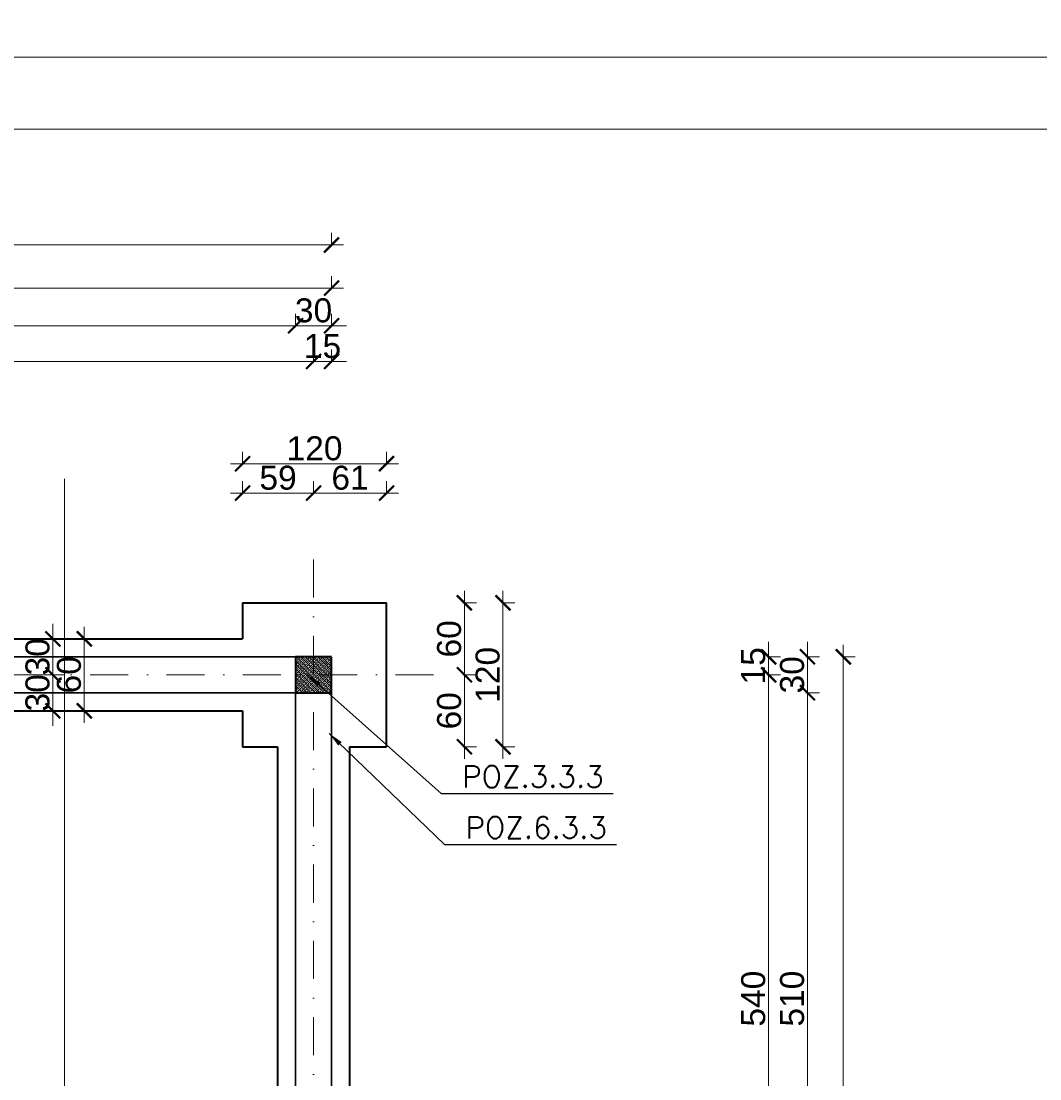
# Model space of a CAD drawing. Extents: x 4615668 to 9294084, y 5328875 to 10688993.
# Tile 20 of 67: x 4663027 to 4663876, y 5331116 to 5331997. Entities that reach past the tile are written whole.
import ezdxf

# ---------------------------------------------------------------- set-up
doc = ezdxf.new("R2010")
doc.units = 0
doc.header["$MEASUREMENT"] = 0
doc.linetypes.add('DASHDOT', pattern=[25.4, 12.7, -6.35, 0, -6.35])
for name, color, linetype, lineweight in [('hatch', 253, 'Continuous', 0), ('k', 7, 'Continuous', 13), ('K-OPISY', 252, 'Continuous', 15), ('K-SCIANY CIENKI', 163, 'Continuous', 30), ('K-SCIANY GRUBY', 195, 'Continuous', 40), ('K-WIDOK', 45, 'Continuous', 20), ('Osie', 175, 'DASHDOT', 9)]:
    doc.layers.add(name, color=color, linetype=linetype, lineweight=lineweight)
doc.styles.add('Arial Narrow 20', font='arial.ttf', dxfattribs={"height": 20})
doc.styles.add('Simplex', font='simplex.shx')
doc.dimstyles.new('1do100 ok', dxfattribs={"dimscale": 0.5, "dimtxt": 12, "dimasz": 25, "dimexe": 20, "dimexo": 0, "dimgap": 5, "dimtad": 1, "dimdec": 0, "dimzin": 9, "dimtxsty": 'Arial Narrow 20', "dimblk": 'ARCHTICK', "dimcen": 3, "dimdle": 20, "dimclrd": 256, "dimclre": 256, "dimclrt": 256, "dimadec": 0, "dimazin": 2, "dimtfac": 1, "dimtdec": 0, "dimtix": 1, "dimtmove": 2, "dimatfit": 3, "dimldrblk": 'NONE', "dimfxl": 0, "dimtvp": 1, "dimtolj": 1, "dimtzin": 0, "dimlwd": 5, "dimlwe": 5, "dimarcsym": 0})
doc.dimstyles.new('1do50', dxfattribs={"dimscale": 5, "dimtxt": 2.5, "dimasz": 2.5, "dimexe": 2.5, "dimexo": 0.5, "dimgap": 1, "dimtad": 1, "dimdec": 1, "dimrnd": 0.5, "dimzin": 12, "dimdsep": 46, "dimtxsty": 'Simplex', "dimblk": 'OBLIQUE', "dimcen": 0.5, "dimdle": 2.5, "dimclrd": 256, "dimclre": 256, "dimclrt": 256, "dimadec": 1, "dimazin": 3, "dimtfac": 1, "dimtdec": 1, "dimtix": 1, "dimtmove": 0, "dimatfit": 3, "dimfxl": 0, "dimtolj": 1, "dimtzin": 0, "dimarcsym": 0})

# ---------------------------------------------------------------- blocks, each defined once
blk = doc.blocks.new('_Oblique')
at = {"color": 0, "linetype": 'ByBlock', "lineweight": -2}
blk.add_line((-0.5, -0.5), (0.5, 0.5), dxfattribs=at)
blk = doc.blocks.new('G$C61CBF25F')
at = {"layer": 'Osie', "lineweight": 0, "ltscale": 2.5}
for p, q in [((1425, 0), (1425, 1880)), ((1525, 1780), (204.85, 1780)), ((1525, 1780), (204.85, 1780))]:
    blk.add_line(p, q, dxfattribs=at)
blk = doc.blocks.new('_ArchTick')
at = {"color": 0, "linetype": 'ByBlock', "const_width": 0.15}
blk.add_lwpolyline([(-0.5, -0.5), (0.5, 0.5)], dxfattribs=at)
blk = doc.blocks.new('*D7194')
at = {"layer": 'Defpoints', "color": 0}
for p in [(4663270.74, 5331713.66), (4663270.74, 5331539.84), (4662700.74, 5331520.52)]:
    blk.add_point(p, dxfattribs=at)
at = {"layer": 'k', "lineweight": 5, "ltscale": 40}
for p, q in [((4662700.74, 5331712.41), (4662700.74, 5331723.66)), ((4663270.74, 5331712.41), (4663270.74, 5331723.66)), ((4662690.74, 5331713.66), (4663280.74, 5331713.66))]:
    blk.add_line(p, q, dxfattribs=at)
at = {"layer": 'k', "linetype": 'ByBlock', "lineweight": 5, "xscale": 12.5, "yscale": 12.5, "zscale": 12.5, "rotation": 180}
blk.add_blockref('_ArchTick', (4662700.74, 5331713.66), dxfattribs=at)
at = {"layer": 'k', "linetype": 'ByBlock', "lineweight": 5, "xscale": 12.5, "yscale": 12.5, "zscale": 12.5}
blk.add_blockref('_ArchTick', (4663270.74, 5331713.66), dxfattribs=at)
at = {"layer": 'k', "lineweight": 0, "ltscale": 40, "insert": (4662985.74, 5331726.37), "char_height": 20, "attachment_point": 5, "style": 'Arial Narrow 20'}
blk.add_mtext('\\A1;570', dxfattribs=at)
blk = doc.blocks.new('_None')
blk = doc.blocks.new('*D7196')
at = {"layer": 'Defpoints', "color": 0}
for p in [(4663285.74, 5331452.38), (4663307.85, 5330912.38), (4663650.05, 5330912.38)]:
    blk.add_point(p, dxfattribs=at)
at = {"layer": 'k', "lineweight": 5, "ltscale": 40}
for p, q in [((4663650.05, 5331462.38), (4663650.05, 5330902.38)), ((4663648.8, 5331452.38), (4663660.05, 5331452.38)), ((4663648.8, 5330912.38), (4663660.05, 5330912.38))]:
    blk.add_line(p, q, dxfattribs=at)
at = {"layer": 'k', "linetype": 'ByBlock', "lineweight": 5, "xscale": 12.5, "yscale": 12.5, "zscale": 12.5}
for p, rotation in [((4663650.05, 5331452.38), 90), ((4663650.05, 5330912.38), 270)]:
    blk.add_blockref('_ArchTick', p, dxfattribs=dict(at, rotation=rotation))
at = {"layer": 'k', "lineweight": 0, "ltscale": 40, "insert": (4663637.34, 5331182.38), "char_height": 20, "attachment_point": 5, "rotation": 90, "style": 'Arial Narrow 20'}
blk.add_mtext('\\A1;540', dxfattribs=at)
blk = doc.blocks.new('*D7205')
at = {"layer": 'Defpoints', "color": 0}
for p in [(4663270.74, 5331603.9), (4663211.57, 5331512.38), (4663270.74, 5331512.38)]:
    blk.add_point(p, dxfattribs=at)
at = {"layer": 'k', "lineweight": 5, "ltscale": 40}
for p, q in [((4663211.57, 5331602.65), (4663211.57, 5331613.9)), ((4663270.74, 5331602.65), (4663270.74, 5331613.9)), ((4663201.57, 5331603.9), (4663280.74, 5331603.9))]:
    blk.add_line(p, q, dxfattribs=at)
at = {"layer": 'k', "linetype": 'ByBlock', "lineweight": 5, "xscale": 12.5, "yscale": 12.5, "zscale": 12.5, "rotation": 180}
blk.add_blockref('_ArchTick', (4663211.57, 5331603.9), dxfattribs=at)
at = {"layer": 'k', "linetype": 'ByBlock', "lineweight": 5, "xscale": 12.5, "yscale": 12.5, "zscale": 12.5}
blk.add_blockref('_ArchTick', (4663270.74, 5331603.9), dxfattribs=at)
at = {"layer": 'k', "lineweight": 0, "ltscale": 40, "insert": (4663241.15, 5331616.61), "char_height": 20, "attachment_point": 5, "style": 'Arial Narrow 20'}
blk.add_mtext('\\A1;59', dxfattribs=at)
blk = doc.blocks.new('*D7206')
at = {"layer": 'Defpoints', "color": 0}
for p in [(4663331.57, 5331603.9), (4663270.74, 5331512.38), (4663331.57, 5331512.38)]:
    blk.add_point(p, dxfattribs=at)
at = {"layer": 'k', "lineweight": 5, "ltscale": 40}
for p, q in [((4663270.74, 5331602.65), (4663270.74, 5331613.9)), ((4663331.57, 5331602.65), (4663331.57, 5331613.9)), ((4663260.74, 5331603.9), (4663341.57, 5331603.9))]:
    blk.add_line(p, q, dxfattribs=at)
at = {"layer": 'k', "linetype": 'ByBlock', "lineweight": 5, "xscale": 12.5, "yscale": 12.5, "zscale": 12.5, "rotation": 180}
blk.add_blockref('_ArchTick', (4663270.74, 5331603.9), dxfattribs=at)
at = {"layer": 'k', "linetype": 'ByBlock', "lineweight": 5, "xscale": 12.5, "yscale": 12.5, "zscale": 12.5}
blk.add_blockref('_ArchTick', (4663331.57, 5331603.9), dxfattribs=at)
at = {"layer": 'k', "lineweight": 0, "ltscale": 40, "insert": (4663301.15, 5331616.61), "char_height": 20, "attachment_point": 5, "style": 'Arial Narrow 20'}
blk.add_mtext('\\A1;61', dxfattribs=at)
blk = doc.blocks.new('*D7207')
at = {"layer": 'Defpoints', "color": 0}
for p in [(4663331.57, 5331628.39), (4663211.57, 5331512.38), (4663331.57, 5331512.38)]:
    blk.add_point(p, dxfattribs=at)
at = {"layer": 'k', "lineweight": 5, "ltscale": 40}
for p, q in [((4663211.57, 5331627.14), (4663211.57, 5331638.39)), ((4663331.57, 5331627.14), (4663331.57, 5331638.39)), ((4663201.57, 5331628.39), (4663341.57, 5331628.39))]:
    blk.add_line(p, q, dxfattribs=at)
at = {"layer": 'k', "linetype": 'ByBlock', "lineweight": 5, "xscale": 12.5, "yscale": 12.5, "zscale": 12.5, "rotation": 180}
blk.add_blockref('_ArchTick', (4663211.57, 5331628.39), dxfattribs=at)
at = {"layer": 'k', "linetype": 'ByBlock', "lineweight": 5, "xscale": 12.5, "yscale": 12.5, "zscale": 12.5}
blk.add_blockref('_ArchTick', (4663331.57, 5331628.39), dxfattribs=at)
at = {"layer": 'k', "lineweight": 0, "ltscale": 40, "insert": (4663271.57, 5331641.11), "char_height": 20, "attachment_point": 5, "style": 'Arial Narrow 20'}
blk.add_mtext('\\A1;120', dxfattribs=at)
blk = doc.blocks.new('*D7208')
at = {"layer": 'Defpoints', "color": 0}
for p in [(4663331.57, 5331512.38), (4663331.57, 5331452.38), (4663396.52, 5331452.38)]:
    blk.add_point(p, dxfattribs=at)
at = {"layer": 'k', "lineweight": 5, "ltscale": 40}
for p, q in [((4663396.52, 5331522.38), (4663396.52, 5331442.38)), ((4663395.27, 5331512.38), (4663406.52, 5331512.38)), ((4663395.27, 5331452.38), (4663406.52, 5331452.38))]:
    blk.add_line(p, q, dxfattribs=at)
at = {"layer": 'k', "linetype": 'ByBlock', "lineweight": 5, "xscale": 12.5, "yscale": 12.5, "zscale": 12.5}
for p, rotation in [((4663396.52, 5331512.38), 90), ((4663396.52, 5331452.38), 270)]:
    blk.add_blockref('_ArchTick', p, dxfattribs=dict(at, rotation=rotation))
at = {"layer": 'k', "lineweight": 0, "ltscale": 40, "insert": (4663383.81, 5331482.38), "char_height": 20, "attachment_point": 5, "rotation": 90, "style": 'Arial Narrow 20'}
blk.add_mtext('\\A1;60', dxfattribs=at)
blk = doc.blocks.new('*D7209')
at = {"layer": 'Defpoints', "color": 0}
for p in [(4663331.57, 5331452.38), (4663331.57, 5331392.38), (4663396.52, 5331392.38)]:
    blk.add_point(p, dxfattribs=at)
at = {"layer": 'k', "lineweight": 5, "ltscale": 40}
for p, q in [((4663396.52, 5331462.38), (4663396.52, 5331382.38)), ((4663395.27, 5331452.38), (4663406.52, 5331452.38)), ((4663395.27, 5331392.38), (4663406.52, 5331392.38))]:
    blk.add_line(p, q, dxfattribs=at)
at = {"layer": 'k', "linetype": 'ByBlock', "lineweight": 5, "xscale": 12.5, "yscale": 12.5, "zscale": 12.5}
for p, rotation in [((4663396.52, 5331452.38), 90), ((4663396.52, 5331392.38), 270)]:
    blk.add_blockref('_ArchTick', p, dxfattribs=dict(at, rotation=rotation))
at = {"layer": 'k', "lineweight": 0, "ltscale": 40, "insert": (4663383.81, 5331422.38), "char_height": 20, "attachment_point": 5, "rotation": 90, "style": 'Arial Narrow 20'}
blk.add_mtext('\\A1;60', dxfattribs=at)
blk = doc.blocks.new('*D7210')
at = {"layer": 'Defpoints', "color": 0}
for p in [(4663331.57, 5331512.38), (4663428.63, 5331512.38), (4663331.57, 5331392.38)]:
    blk.add_point(p, dxfattribs=at)
at = {"layer": 'k', "lineweight": 5, "ltscale": 40}
for p, q in [((4663428.63, 5331382.38), (4663428.63, 5331522.38)), ((4663427.38, 5331512.38), (4663438.63, 5331512.38)), ((4663427.38, 5331392.38), (4663438.63, 5331392.38))]:
    blk.add_line(p, q, dxfattribs=at)
at = {"layer": 'k', "linetype": 'ByBlock', "lineweight": 5, "xscale": 12.5, "yscale": 12.5, "zscale": 12.5}
for p, rotation in [((4663428.63, 5331512.38), 90), ((4663428.63, 5331392.38), 270)]:
    blk.add_blockref('_ArchTick', p, dxfattribs=dict(at, rotation=rotation))
at = {"layer": 'k', "lineweight": 0, "ltscale": 40, "insert": (4663415.92, 5331452.38), "char_height": 20, "attachment_point": 5, "rotation": 90, "style": 'Arial Narrow 20'}
blk.add_mtext('\\A1;120', dxfattribs=at)
blk = doc.blocks.new('*D7214')
at = {"layer": 'Defpoints', "color": 0}
for p in [(4663285.74, 5331467.38), (4663650.05, 5331467.38), (4663285.74, 5331452.38)]:
    blk.add_point(p, dxfattribs=at)
at = {"layer": 'k', "lineweight": 5, "ltscale": 40}
for p, q in [((4663650.05, 5331467.38), (4663650.05, 5331479.88)), ((4663650.05, 5331442.38), (4663650.05, 5331477.38)), ((4663648.8, 5331467.38), (4663660.05, 5331467.38)), ((4663648.8, 5331452.38), (4663660.05, 5331452.38)), ((4663650.05, 5331452.38), (4663650.05, 5331439.88))]:
    blk.add_line(p, q, dxfattribs=at)
at = {"layer": 'k', "linetype": 'ByBlock', "lineweight": 5, "xscale": 12.5, "yscale": 12.5, "zscale": 12.5}
for p, rotation in [((4663650.05, 5331467.38), 270), ((4663650.05, 5331452.38), 90)]:
    blk.add_blockref('_ArchTick', p, dxfattribs=dict(at, rotation=rotation))
at = {"layer": 'k', "lineweight": 0, "ltscale": 40, "insert": (4663637.34, 5331459.88), "char_height": 20, "attachment_point": 5, "rotation": 90, "style": 'Arial Narrow 20'}
blk.add_mtext('\\A1;15', dxfattribs=at)
blk = doc.blocks.new('*D7215')
at = {"layer": 'Defpoints', "color": 0}
for p in [(4663285.74, 5331713.66), (4663270.74, 5331539.84), (4663285.74, 5331467.38)]:
    blk.add_point(p, dxfattribs=at)
at = {"layer": 'k', "lineweight": 5, "ltscale": 40}
for p, q in [((4663270.74, 5331712.41), (4663270.74, 5331723.66)), ((4663285.74, 5331712.41), (4663285.74, 5331723.66)), ((4663270.74, 5331713.66), (4663258.24, 5331713.66)), ((4663260.74, 5331713.66), (4663295.74, 5331713.66)), ((4663285.74, 5331713.66), (4663298.24, 5331713.66))]:
    blk.add_line(p, q, dxfattribs=at)
at = {"layer": 'k', "linetype": 'ByBlock', "lineweight": 5, "xscale": 12.5, "yscale": 12.5, "zscale": 12.5}
blk.add_blockref('_ArchTick', (4663270.74, 5331713.66), dxfattribs=at)
at = {"layer": 'k', "linetype": 'ByBlock', "lineweight": 5, "xscale": 12.5, "yscale": 12.5, "zscale": 12.5, "rotation": 180}
blk.add_blockref('_ArchTick', (4663285.74, 5331713.66), dxfattribs=at)
at = {"layer": 'k', "lineweight": 0, "ltscale": 40, "insert": (4663278.24, 5331726.37), "char_height": 20, "attachment_point": 5, "style": 'Arial Narrow 20'}
blk.add_mtext('\\A1;15', dxfattribs=at)
blk = doc.blocks.new('*D7227')
at = {"layer": 'Defpoints', "color": 0}
for p in [(4663285.74, 5331437.38), (4663682.44, 5331437.38), (4663285.74, 5330927.38)]:
    blk.add_point(p, dxfattribs=at)
at = {"layer": 'k', "lineweight": 5, "ltscale": 40}
for p, q in [((4663682.44, 5330917.38), (4663682.44, 5331447.38)), ((4663681.19, 5331437.38), (4663692.44, 5331437.38)), ((4663681.19, 5330927.38), (4663692.44, 5330927.38))]:
    blk.add_line(p, q, dxfattribs=at)
at = {"layer": 'k', "linetype": 'ByBlock', "lineweight": 5, "xscale": 12.5, "yscale": 12.5, "zscale": 12.5}
for p, rotation in [((4663682.44, 5331437.38), 90), ((4663682.44, 5330927.38), 270)]:
    blk.add_blockref('_ArchTick', p, dxfattribs=dict(at, rotation=rotation))
at = {"layer": 'k', "lineweight": 0, "ltscale": 40, "insert": (4663669.73, 5331182.38), "char_height": 20, "attachment_point": 5, "rotation": 90, "style": 'Arial Narrow 20'}
blk.add_mtext('\\A1;510', dxfattribs=at)
blk = doc.blocks.new('*D7228')
at = {"layer": 'Defpoints', "color": 0}
for p in [(4663285.74, 5331467.38), (4663682.44, 5331467.38), (4663285.74, 5331437.38)]:
    blk.add_point(p, dxfattribs=at)
at = {"layer": 'k', "lineweight": 5, "ltscale": 40}
for p, q in [((4663682.44, 5331467.38), (4663682.44, 5331479.88)), ((4663682.44, 5331427.38), (4663682.44, 5331477.38)), ((4663681.19, 5331467.38), (4663692.44, 5331467.38)), ((4663681.19, 5331437.38), (4663692.44, 5331437.38)), ((4663682.44, 5331437.38), (4663682.44, 5331424.88))]:
    blk.add_line(p, q, dxfattribs=at)
at = {"layer": 'k', "linetype": 'ByBlock', "lineweight": 5, "xscale": 12.5, "yscale": 12.5, "zscale": 12.5}
for p, rotation in [((4663682.44, 5331467.38), 270), ((4663682.44, 5331437.38), 90)]:
    blk.add_blockref('_ArchTick', p, dxfattribs=dict(at, rotation=rotation))
at = {"layer": 'k', "lineweight": 0, "ltscale": 40, "insert": (4663669.72, 5331452.38), "char_height": 20, "attachment_point": 5, "rotation": 90, "style": 'Arial Narrow 20'}
blk.add_mtext('\\A1;30', dxfattribs=at)
blk = doc.blocks.new('*D7229')
at = {"layer": 'Defpoints', "color": 0}
for p in [(4663285.74, 5331467.38), (4663285.74, 5329757.38), (4663712.33, 5329757.38)]:
    blk.add_point(p, dxfattribs=at)
at = {"layer": 'k', "lineweight": 5, "ltscale": 40}
for p, q in [((4663712.33, 5331477.38), (4663712.33, 5329747.38)), ((4663711.08, 5331467.38), (4663722.33, 5331467.38)), ((4663711.08, 5329757.38), (4663722.33, 5329757.38))]:
    blk.add_line(p, q, dxfattribs=at)
at = {"layer": 'k', "linetype": 'ByBlock', "lineweight": 5, "xscale": 12.5, "yscale": 12.5, "zscale": 12.5}
for p, rotation in [((4663712.33, 5331467.38), 90), ((4663712.33, 5329757.38), 270)]:
    blk.add_blockref('_ArchTick', p, dxfattribs=dict(at, rotation=rotation))
at = {"layer": 'k', "lineweight": 0, "ltscale": 40, "insert": (4663699.62, 5330612.38), "char_height": 20, "attachment_point": 5, "rotation": 90, "style": 'Arial Narrow 20'}
blk.add_mtext('\\A1;1710', dxfattribs=at)
blk = doc.blocks.new('*D7285')
at = {"layer": 'Defpoints', "color": 0}
for p in [(4663255.74, 5331743.41), (4663255.74, 5331467.38), (4663285.74, 5331466.49)]:
    blk.add_point(p, dxfattribs=at)
at = {"layer": 'k', "lineweight": 5, "ltscale": 40}
for p, q in [((4663255.74, 5331742.16), (4663255.74, 5331753.41)), ((4663285.74, 5331742.16), (4663285.74, 5331753.41)), ((4663255.74, 5331743.41), (4663243.24, 5331743.41)), ((4663295.74, 5331743.41), (4663245.74, 5331743.41)), ((4663285.74, 5331743.41), (4663298.24, 5331743.41))]:
    blk.add_line(p, q, dxfattribs=at)
at = {"layer": 'k', "linetype": 'ByBlock', "lineweight": 5, "xscale": 12.5, "yscale": 12.5, "zscale": 12.5}
blk.add_blockref('_ArchTick', (4663255.74, 5331743.41), dxfattribs=at)
at = {"layer": 'k', "linetype": 'ByBlock', "lineweight": 5, "xscale": 12.5, "yscale": 12.5, "zscale": 12.5, "rotation": 180}
blk.add_blockref('_ArchTick', (4663285.74, 5331743.41), dxfattribs=at)
at = {"layer": 'k', "lineweight": 0, "ltscale": 40, "insert": (4663270.74, 5331756.13), "char_height": 20, "attachment_point": 5, "style": 'Arial Narrow 20'}
blk.add_mtext('\\A1;30', dxfattribs=at)
blk = doc.blocks.new('*D7286')
at = {"layer": 'Defpoints', "color": 0}
for p in [(4662715.74, 5331743.41), (4662715.74, 5331467.38), (4663255.74, 5331467.38)]:
    blk.add_point(p, dxfattribs=at)
at = {"layer": 'k', "lineweight": 5, "ltscale": 40}
for p, q in [((4662715.74, 5331742.16), (4662715.74, 5331753.41)), ((4663255.74, 5331742.16), (4663255.74, 5331753.41)), ((4663265.74, 5331743.41), (4662705.74, 5331743.41))]:
    blk.add_line(p, q, dxfattribs=at)
at = {"layer": 'k', "linetype": 'ByBlock', "lineweight": 5, "xscale": 12.5, "yscale": 12.5, "zscale": 12.5, "rotation": 180}
blk.add_blockref('_ArchTick', (4662715.74, 5331743.41), dxfattribs=at)
at = {"layer": 'k', "linetype": 'ByBlock', "lineweight": 5, "xscale": 12.5, "yscale": 12.5, "zscale": 12.5}
blk.add_blockref('_ArchTick', (4663255.74, 5331743.41), dxfattribs=at)
at = {"layer": 'k', "lineweight": 0, "ltscale": 40, "insert": (4662985.74, 5331756.12), "char_height": 20, "attachment_point": 5, "style": 'Arial Narrow 20'}
blk.add_mtext('\\A1;540', dxfattribs=at)
blk = doc.blocks.new('*D7316')
at = {"layer": 'Defpoints', "color": 0}
for p in [(4663285.74, 5331774.81), (4662135.74, 5331467.38), (4663285.74, 5331467.38)]:
    blk.add_point(p, dxfattribs=at)
at = {"layer": 'k', "lineweight": 5, "ltscale": 40}
for p, q in [((4662135.74, 5331773.56), (4662135.74, 5331784.81)), ((4663285.74, 5331773.56), (4663285.74, 5331784.81)), ((4662125.74, 5331774.81), (4663295.74, 5331774.81))]:
    blk.add_line(p, q, dxfattribs=at)
at = {"layer": 'k', "linetype": 'ByBlock', "lineweight": 5, "xscale": 12.5, "yscale": 12.5, "zscale": 12.5, "rotation": 180}
blk.add_blockref('_ArchTick', (4662135.74, 5331774.81), dxfattribs=at)
at = {"layer": 'k', "linetype": 'ByBlock', "lineweight": 5, "xscale": 12.5, "yscale": 12.5, "zscale": 12.5}
blk.add_blockref('_ArchTick', (4663285.74, 5331774.81), dxfattribs=at)
at = {"layer": 'k', "lineweight": 0, "ltscale": 40, "insert": (4662710.74, 5331787.52), "char_height": 20, "attachment_point": 5, "style": 'Arial Narrow 20'}
blk.add_mtext('\\A1;1150', dxfattribs=at)
blk = doc.blocks.new('*D7317')
at = {"layer": 'Defpoints', "color": 0}
for p in [(4661925.74, 5331810.79), (4663285.74, 5331467.38), (4661925.74, 5330927.38)]:
    blk.add_point(p, dxfattribs=at)
at = {"layer": 'k', "lineweight": 5, "ltscale": 40}
for p, q in [((4661925.74, 5331809.54), (4661925.74, 5331820.79)), ((4663285.74, 5331809.54), (4663285.74, 5331820.79)), ((4663295.74, 5331810.79), (4661915.74, 5331810.79))]:
    blk.add_line(p, q, dxfattribs=at)
at = {"layer": 'k', "linetype": 'ByBlock', "lineweight": 5, "xscale": 12.5, "yscale": 12.5, "zscale": 12.5, "rotation": 180}
blk.add_blockref('_ArchTick', (4661925.74, 5331810.79), dxfattribs=at)
at = {"layer": 'k', "linetype": 'ByBlock', "lineweight": 5, "xscale": 12.5, "yscale": 12.5, "zscale": 12.5}
blk.add_blockref('_ArchTick', (4663285.74, 5331810.79), dxfattribs=at)
at = {"layer": 'k', "lineweight": 0, "ltscale": 40, "insert": (4662605.74, 5331823.51), "char_height": 20, "attachment_point": 5, "style": 'Arial Narrow 20'}
blk.add_mtext('\\A1;1360', dxfattribs=at)
blk = doc.blocks.new('*D7342')
at = {"layer": 'Defpoints', "color": 0}
for p in [(4663047.03, 5331482.38), (4663047.03, 5331452.38), (4663053.43, 5331452.38)]:
    blk.add_point(p, dxfattribs=at)
at = {"layer": 'k', "lineweight": 5, "ltscale": 40}
for p, q in [((4663053.43, 5331482.38), (4663053.43, 5331494.88)), ((4663053.43, 5331492.38), (4663053.43, 5331442.38)), ((4663052.18, 5331482.38), (4663063.43, 5331482.38)), ((4663052.18, 5331452.38), (4663063.43, 5331452.38)), ((4663053.43, 5331452.38), (4663053.43, 5331439.88))]:
    blk.add_line(p, q, dxfattribs=at)
at = {"layer": 'k', "linetype": 'ByBlock', "lineweight": 5, "xscale": 12.5, "yscale": 12.5, "zscale": 12.5}
for p, rotation in [((4663053.43, 5331482.38), 270), ((4663053.43, 5331452.38), 90)]:
    blk.add_blockref('_ArchTick', p, dxfattribs=dict(at, rotation=rotation))
at = {"layer": 'k', "lineweight": 0, "ltscale": 40, "insert": (4663040.71, 5331467.38), "char_height": 20, "attachment_point": 5, "rotation": 90, "style": 'Arial Narrow 20'}
blk.add_mtext('\\A1;30', dxfattribs=at)
blk = doc.blocks.new('*D7343')
at = {"layer": 'Defpoints', "color": 0}
for p in [(4663047.03, 5331452.38), (4663014.12, 5331422.38), (4663053.43, 5331422.38)]:
    blk.add_point(p, dxfattribs=at)
at = {"layer": 'k', "lineweight": 5, "ltscale": 40}
for p, q in [((4663053.43, 5331452.38), (4663053.43, 5331464.88)), ((4663053.43, 5331462.38), (4663053.43, 5331412.38)), ((4663052.18, 5331452.38), (4663063.43, 5331452.38)), ((4663052.18, 5331422.38), (4663063.43, 5331422.38)), ((4663053.43, 5331422.38), (4663053.43, 5331409.88))]:
    blk.add_line(p, q, dxfattribs=at)
at = {"layer": 'k', "linetype": 'ByBlock', "lineweight": 5, "xscale": 12.5, "yscale": 12.5, "zscale": 12.5}
for p, rotation in [((4663053.43, 5331452.38), 270), ((4663053.43, 5331422.38), 90)]:
    blk.add_blockref('_ArchTick', p, dxfattribs=dict(at, rotation=rotation))
at = {"layer": 'k', "lineweight": 0, "ltscale": 40, "insert": (4663040.71, 5331437.38), "char_height": 20, "attachment_point": 5, "rotation": 90, "style": 'Arial Narrow 20'}
blk.add_mtext('\\A1;30', dxfattribs=at)
blk = doc.blocks.new('*D7344')
at = {"layer": 'Defpoints', "color": 0}
for p in [(4663072.05, 5331482.38), (4663072.05, 5331422.38), (4663079.64, 5331422.38)]:
    blk.add_point(p, dxfattribs=at)
at = {"layer": 'k', "lineweight": 5, "ltscale": 40}
for p, q in [((4663079.64, 5331492.38), (4663079.64, 5331412.38)), ((4663078.39, 5331482.38), (4663089.64, 5331482.38)), ((4663078.39, 5331422.38), (4663089.64, 5331422.38))]:
    blk.add_line(p, q, dxfattribs=at)
at = {"layer": 'k', "linetype": 'ByBlock', "lineweight": 5, "xscale": 12.5, "yscale": 12.5, "zscale": 12.5}
for p, rotation in [((4663079.64, 5331482.38), 90), ((4663079.64, 5331422.38), 270)]:
    blk.add_blockref('_ArchTick', p, dxfattribs=dict(at, rotation=rotation))
at = {"layer": 'k', "lineweight": 0, "ltscale": 40, "insert": (4663066.92, 5331452.38), "char_height": 20, "attachment_point": 5, "rotation": 90, "style": 'Arial Narrow 20'}
blk.add_mtext('\\A1;60', dxfattribs=at)

msp = doc.modelspace()

# ---------------------------------------------------------------- linework, layer by layer
at = {"layer": 'hatch', "color": 252}
for points in [[(4660525.34, 5331967.4), (4664725.34, 5331967.4), (4664725.34, 5334937.4), (4660525.34, 5334937.4)], [(4660525.34, 5331967.4), (4664725.34, 5331967.4), (4664725.34, 5334937.4), (4660525.34, 5334937.4)], [(4660525.34, 5328982.36), (4664725.34, 5328982.36), (4664725.34, 5331967.4), (4660525.34, 5331967.4)], [(4660525.34, 5328982.36), (4664725.34, 5328982.36), (4664725.34, 5331967.4), (4660525.34, 5331967.4)], [(4660845.34, 5331907.4), (4664665.34, 5331907.4), (4664665.34, 5329042.36), (4660845.34, 5329042.36)]]:
    msp.add_lwpolyline(points, close=True, dxfattribs=at)
at = {"layer": 'k', "lineweight": 0, "ltscale": 40}
msp.add_line((4663063.1, 5331615.89), (4663063.1, 5329597.48), dxfattribs=at)
at = {"layer": 'K-SCIANY CIENKI'}
for p, q in [((4663255.74, 5331467.38), (4662165.74, 5331467.38)), ((4663255.74, 5331437.38), (4663255.74, 5331467.38)), ((4662171.11, 5331437.38), (4663255.74, 5331437.38)), ((4663285.74, 5331437.38), (4663255.74, 5331437.38)), ((4663255.74, 5330660.73), (4663255.74, 5331437.38)), ((4663285.74, 5330327.38), (4663285.74, 5331438.2)), ((4663285.74, 5331417.63), (4663285.74, 5331437.38)), ((4663285.74, 5331436.38), (4663285.74, 5331417.63)), ((4663255.74, 5331118.14), (4663255.74, 5331252.25))]:
    msp.add_line(p, q, dxfattribs=at)
at = {"layer": 'K-SCIANY GRUBY'}
for p, q in [((4663211.57, 5331512.38), (4663211.57, 5331482.38)), ((4663211.57, 5331512.38), (4663241.57, 5331512.38)), ((4663241.57, 5331512.38), (4663331.57, 5331512.38)), ((4663331.57, 5331422.38), (4663331.57, 5331512.38)), ((4662800.74, 5331482.38), (4663211.57, 5331482.38)), ((4663285.74, 5331467.38), (4663255.74, 5331467.38)), ((4663255.74, 5331467.38), (4663255.74, 5331437.38)), ((4663285.74, 5331437.38), (4663285.74, 5331467.38)), ((4663255.74, 5331437.38), (4663285.74, 5331437.38)), ((4662800.74, 5331422.38), (4663211.57, 5331422.38)), ((4663211.57, 5331422.38), (4663211.57, 5331392.38)), ((4663331.57, 5331392.38), (4663331.57, 5331422.38)), ((4663211.57, 5331392.38), (4663240.74, 5331392.38)), ((4663240.74, 5331392.38), (4663240.74, 5331012.38)), ((4663300.74, 5331392.38), (4663300.74, 5331012.38)), ((4663300.74, 5331392.38), (4663331.57, 5331392.38))]:
    msp.add_line(p, q, dxfattribs=at)
at = {"layer": 'K-WIDOK', "linetype": 'Continuous', "lineweight": 0}
for p, q in [((4663255.74, 5331466.43), (4663256.53, 5331465.65)), ((4663255.74, 5331464.67), (4663283.03, 5331437.38)), ((4663255.74, 5331462.9), (4663256.08, 5331462.56)), ((4663256.57, 5331467.38), (4663285.74, 5331438.2)), ((4663256.97, 5331465.21), (4663257.85, 5331464.33)), ((4663258.29, 5331463.89), (4663259.18, 5331463)), ((4663258.74, 5331466.98), (4663259.62, 5331466.09)), ((4663259.62, 5331462.56), (4663260.5, 5331461.68)), ((4663260.06, 5331465.65), (4663260.94, 5331464.77)), ((4663260.1, 5331467.38), (4663285.74, 5331441.74)), ((4663261.39, 5331464.33), (4663262.27, 5331463.44)), ((4663261.87, 5331467.38), (4663262.71, 5331466.54)), ((4663262.71, 5331463), (4663263.6, 5331462.12)), ((4663263.15, 5331466.09), (4663264.04, 5331465.21)), ((4663263.64, 5331467.38), (4663285.74, 5331445.27)), ((4663264.48, 5331464.77), (4663265.36, 5331463.89)), ((4663265.41, 5331467.38), (4663265.81, 5331466.98)), ((4663265.81, 5331463.44), (4663266.69, 5331462.56)), ((4663266.25, 5331466.54), (4663267.13, 5331465.65)), ((4663267.17, 5331467.38), (4663285.74, 5331448.81)), ((4663267.57, 5331465.21), (4663268.46, 5331464.33)), ((4663268.9, 5331463.89), (4663269.78, 5331463)), ((4663269.34, 5331466.98), (4663270.23, 5331466.09)), ((4663270.23, 5331462.56), (4663271.11, 5331461.68)), ((4663270.67, 5331465.65), (4663271.55, 5331464.77)), ((4663270.71, 5331467.38), (4663285.74, 5331452.34)), ((4663271.99, 5331464.33), (4663272.88, 5331463.44)), ((4663272.48, 5331467.38), (4663273.32, 5331466.54)), ((4663273.32, 5331463), (4663274.2, 5331462.12)), ((4663273.76, 5331466.09), (4663274.64, 5331465.21)), ((4663274.24, 5331467.38), (4663285.74, 5331455.88)), ((4663275.09, 5331464.77), (4663275.97, 5331463.89)), ((4663276.01, 5331467.38), (4663276.41, 5331466.98)), ((4663276.41, 5331463.44), (4663277.3, 5331462.56)), ((4663276.85, 5331466.54), (4663277.74, 5331465.65)), ((4663277.78, 5331467.38), (4663285.74, 5331459.42)), ((4663278.18, 5331465.21), (4663279.06, 5331464.33)), ((4663279.51, 5331463.89), (4663280.39, 5331463)), ((4663279.95, 5331466.98), (4663280.83, 5331466.09)), ((4663280.83, 5331462.56), (4663281.72, 5331461.68)), ((4663281.27, 5331465.65), (4663282.16, 5331464.77)), ((4663281.31, 5331467.38), (4663285.74, 5331462.95)), ((4663282.6, 5331464.33), (4663283.48, 5331463.44)), ((4663283.08, 5331467.38), (4663283.93, 5331466.54)), ((4663283.93, 5331463), (4663284.81, 5331462.12)), ((4663284.37, 5331466.09), (4663285.25, 5331465.21)), ((4663284.85, 5331467.38), (4663285.74, 5331466.49)), ((4663285.69, 5331464.77), (4663285.74, 5331464.72)), ((4663255.74, 5331461.13), (4663279.5, 5331437.38)), ((4663255.74, 5331457.6), (4663275.96, 5331437.38)), ((4663255.74, 5331455.83), (4663256.53, 5331455.05)), ((4663255.74, 5331454.06), (4663272.42, 5331437.38)), ((4663256.08, 5331459.02), (4663256.97, 5331458.14)), ((4663256.53, 5331462.12), (4663257.41, 5331461.23)), ((4663256.97, 5331454.6), (4663257.85, 5331453.72)), ((4663257.41, 5331457.7), (4663258.29, 5331456.81)), ((4663257.85, 5331460.79), (4663258.74, 5331459.91)), ((4663258.74, 5331456.37), (4663259.62, 5331455.49)), ((4663259.18, 5331459.47), (4663260.06, 5331458.58)), ((4663260.06, 5331455.05), (4663260.94, 5331454.16)), ((4663260.5, 5331458.14), (4663261.39, 5331457.26)), ((4663260.94, 5331461.23), (4663261.83, 5331460.35)), ((4663261.39, 5331453.72), (4663262.27, 5331452.84)), ((4663261.83, 5331456.81), (4663262.71, 5331455.93)), ((4663262.27, 5331459.91), (4663263.15, 5331459.02)), ((4663263.15, 5331455.49), (4663264.04, 5331454.6)), ((4663263.6, 5331458.58), (4663264.48, 5331457.7)), ((4663264.04, 5331461.68), (4663264.92, 5331460.79)), ((4663264.48, 5331454.16), (4663265.36, 5331453.28)), ((4663264.92, 5331457.26), (4663265.81, 5331456.37)), ((4663265.36, 5331460.35), (4663266.25, 5331459.47)), ((4663266.25, 5331455.93), (4663267.13, 5331455.05)), ((4663266.69, 5331459.02), (4663267.57, 5331458.14)), ((4663267.13, 5331462.12), (4663268.02, 5331461.23)), ((4663267.57, 5331454.6), (4663268.46, 5331453.72)), ((4663268.02, 5331457.7), (4663268.9, 5331456.81)), ((4663268.46, 5331460.79), (4663269.34, 5331459.91)), ((4663269.34, 5331456.37), (4663270.23, 5331455.49)), ((4663269.78, 5331459.47), (4663270.67, 5331458.58)), ((4663270.67, 5331455.05), (4663271.55, 5331454.16)), ((4663271.11, 5331458.14), (4663271.99, 5331457.26)), ((4663271.55, 5331461.23), (4663272.44, 5331460.35)), ((4663271.99, 5331453.72), (4663272.88, 5331452.84)), ((4663272.44, 5331456.81), (4663273.32, 5331455.93)), ((4663272.88, 5331459.91), (4663273.76, 5331459.02)), ((4663273.76, 5331455.49), (4663274.64, 5331454.6)), ((4663274.2, 5331458.58), (4663275.09, 5331457.7)), ((4663274.64, 5331461.68), (4663275.53, 5331460.79)), ((4663275.09, 5331454.16), (4663275.97, 5331453.28)), ((4663275.53, 5331457.26), (4663276.41, 5331456.37)), ((4663275.97, 5331460.35), (4663276.85, 5331459.47)), ((4663276.85, 5331455.93), (4663277.74, 5331455.05)), ((4663277.3, 5331459.02), (4663278.18, 5331458.14)), ((4663277.74, 5331462.12), (4663278.62, 5331461.23)), ((4663278.18, 5331454.6), (4663279.06, 5331453.72)), ((4663278.62, 5331457.7), (4663279.51, 5331456.81)), ((4663279.06, 5331460.79), (4663279.95, 5331459.91)), ((4663279.95, 5331456.37), (4663280.83, 5331455.49)), ((4663280.39, 5331459.47), (4663281.27, 5331458.58)), ((4663281.27, 5331455.05), (4663282.16, 5331454.16)), ((4663281.72, 5331458.14), (4663282.6, 5331457.26)), ((4663282.16, 5331461.23), (4663283.04, 5331460.35)), ((4663282.6, 5331453.72), (4663283.48, 5331452.84)), ((4663283.04, 5331456.81), (4663283.93, 5331455.93)), ((4663283.48, 5331459.91), (4663284.37, 5331459.02)), ((4663284.37, 5331455.49), (4663285.25, 5331454.6)), ((4663284.81, 5331458.58), (4663285.69, 5331457.7)), ((4663285.25, 5331461.68), (4663285.74, 5331461.18)), ((4663285.69, 5331454.16), (4663285.74, 5331454.11)), ((4663255.74, 5331452.29), (4663256.08, 5331451.95)), ((4663255.74, 5331450.52), (4663268.89, 5331437.38)), ((4663255.74, 5331446.99), (4663265.35, 5331437.38)), ((4663255.74, 5331445.22), (4663256.53, 5331444.44)), ((4663256.08, 5331448.42), (4663256.97, 5331447.53)), ((4663256.53, 5331451.51), (4663257.41, 5331450.63)), ((4663257.41, 5331447.09), (4663258.29, 5331446.21)), ((4663257.85, 5331450.19), (4663258.74, 5331449.3)), ((4663258.29, 5331453.28), (4663259.18, 5331452.39)), ((4663258.74, 5331445.77), (4663259.62, 5331444.88)), ((4663259.18, 5331448.86), (4663260.06, 5331447.98)), ((4663259.62, 5331451.95), (4663260.5, 5331451.07)), ((4663260.5, 5331447.53), (4663261.39, 5331446.65)), ((4663260.94, 5331450.63), (4663261.83, 5331449.74)), ((4663261.83, 5331446.21), (4663262.71, 5331445.32)), ((4663262.27, 5331449.3), (4663263.15, 5331448.42)), ((4663262.71, 5331452.39), (4663263.6, 5331451.51)), ((4663263.15, 5331444.88), (4663264.04, 5331444)), ((4663263.6, 5331447.98), (4663264.48, 5331447.09)), ((4663264.04, 5331451.07), (4663264.92, 5331450.19)), ((4663264.92, 5331446.65), (4663265.81, 5331445.77)), ((4663265.36, 5331449.74), (4663266.25, 5331448.86)), ((4663265.81, 5331452.84), (4663266.69, 5331451.95)), ((4663266.25, 5331445.32), (4663267.13, 5331444.44)), ((4663266.69, 5331448.42), (4663267.57, 5331447.53)), ((4663267.13, 5331451.51), (4663268.02, 5331450.63)), ((4663268.02, 5331447.09), (4663268.9, 5331446.21)), ((4663268.46, 5331450.19), (4663269.34, 5331449.3)), ((4663268.9, 5331453.28), (4663269.78, 5331452.39)), ((4663269.34, 5331445.77), (4663270.23, 5331444.88)), ((4663269.78, 5331448.86), (4663270.67, 5331447.98)), ((4663270.23, 5331451.95), (4663271.11, 5331451.07)), ((4663271.11, 5331447.53), (4663271.99, 5331446.65)), ((4663271.55, 5331450.63), (4663272.44, 5331449.74)), ((4663272.44, 5331446.21), (4663273.32, 5331445.32)), ((4663272.88, 5331449.3), (4663273.76, 5331448.42)), ((4663273.32, 5331452.39), (4663274.2, 5331451.51)), ((4663273.76, 5331444.88), (4663274.64, 5331444)), ((4663274.2, 5331447.98), (4663275.09, 5331447.09)), ((4663274.64, 5331451.07), (4663275.53, 5331450.19)), ((4663275.53, 5331446.65), (4663276.41, 5331445.77)), ((4663275.97, 5331449.74), (4663276.85, 5331448.86)), ((4663276.41, 5331452.84), (4663277.3, 5331451.95)), ((4663276.85, 5331445.32), (4663277.74, 5331444.44)), ((4663277.3, 5331448.42), (4663278.18, 5331447.53)), ((4663277.74, 5331451.51), (4663278.62, 5331450.63)), ((4663278.62, 5331447.09), (4663279.51, 5331446.21)), ((4663279.06, 5331450.19), (4663279.95, 5331449.3)), ((4663279.51, 5331453.28), (4663280.39, 5331452.39)), ((4663279.95, 5331445.77), (4663280.83, 5331444.88)), ((4663280.39, 5331448.86), (4663281.27, 5331447.98)), ((4663280.83, 5331451.95), (4663281.72, 5331451.07)), ((4663281.72, 5331447.53), (4663282.6, 5331446.65)), ((4663282.16, 5331450.63), (4663283.04, 5331449.74)), ((4663283.04, 5331446.21), (4663283.93, 5331445.32)), ((4663283.48, 5331449.3), (4663284.37, 5331448.42)), ((4663283.93, 5331452.39), (4663284.81, 5331451.51)), ((4663284.37, 5331444.88), (4663285.25, 5331444)), ((4663284.81, 5331447.98), (4663285.69, 5331447.09)), ((4663285.25, 5331451.07), (4663285.74, 5331450.58)), ((4663255.74, 5331443.45), (4663261.82, 5331437.38)), ((4663255.74, 5331441.69), (4663256.08, 5331441.35)), ((4663255.74, 5331439.92), (4663258.28, 5331437.38)), ((4663256.08, 5331437.81), (4663256.51, 5331437.38)), ((4663256.53, 5331440.9), (4663257.41, 5331440.02)), ((4663256.97, 5331444), (4663257.85, 5331443.11)), ((4663257.85, 5331439.58), (4663258.74, 5331438.69)), ((4663258.29, 5331442.67), (4663259.18, 5331441.79)), ((4663259.18, 5331438.25), (4663260.05, 5331437.38)), ((4663259.62, 5331441.35), (4663260.5, 5331440.46)), ((4663260.06, 5331444.44), (4663260.94, 5331443.56)), ((4663260.94, 5331440.02), (4663261.83, 5331439.14)), ((4663261.39, 5331443.11), (4663262.27, 5331442.23)), ((4663262.27, 5331438.69), (4663263.15, 5331437.81)), ((4663262.71, 5331441.79), (4663263.6, 5331440.9)), ((4663264.04, 5331440.46), (4663264.92, 5331439.58)), ((4663264.48, 5331443.56), (4663265.36, 5331442.67)), ((4663265.36, 5331439.14), (4663266.25, 5331438.25)), ((4663265.81, 5331442.23), (4663266.69, 5331441.35)), ((4663266.69, 5331437.81), (4663267.12, 5331437.38)), ((4663267.13, 5331440.9), (4663268.02, 5331440.02)), ((4663267.57, 5331444), (4663268.46, 5331443.11)), ((4663268.46, 5331439.58), (4663269.34, 5331438.69)), ((4663268.9, 5331442.67), (4663269.78, 5331441.79)), ((4663269.78, 5331438.25), (4663270.66, 5331437.38)), ((4663270.23, 5331441.35), (4663271.11, 5331440.46)), ((4663270.67, 5331444.44), (4663271.55, 5331443.56)), ((4663271.55, 5331440.02), (4663272.44, 5331439.14)), ((4663271.99, 5331443.11), (4663272.88, 5331442.23)), ((4663272.88, 5331438.69), (4663273.76, 5331437.81)), ((4663273.32, 5331441.79), (4663274.2, 5331440.9)), ((4663274.64, 5331440.46), (4663275.53, 5331439.58)), ((4663275.09, 5331443.56), (4663275.97, 5331442.67)), ((4663275.97, 5331439.14), (4663276.85, 5331438.25)), ((4663276.41, 5331442.23), (4663277.3, 5331441.35)), ((4663277.3, 5331437.81), (4663277.73, 5331437.38)), ((4663277.74, 5331440.9), (4663278.62, 5331440.02)), ((4663278.18, 5331444), (4663279.06, 5331443.11)), ((4663279.06, 5331439.58), (4663279.95, 5331438.69)), ((4663279.51, 5331442.67), (4663280.39, 5331441.79)), ((4663280.39, 5331438.25), (4663281.26, 5331437.38)), ((4663280.83, 5331441.35), (4663281.72, 5331440.46)), ((4663281.27, 5331444.44), (4663282.16, 5331443.56)), ((4663282.16, 5331440.02), (4663283.04, 5331439.14)), ((4663282.6, 5331443.11), (4663283.48, 5331442.23)), ((4663283.48, 5331438.69), (4663284.37, 5331437.81)), ((4663283.93, 5331441.79), (4663284.81, 5331440.9)), ((4663285.25, 5331440.46), (4663285.74, 5331439.97)), ((4663285.69, 5331443.56), (4663285.74, 5331443.51))]:
    msp.add_line(p, q, dxfattribs=at)

# ---------------------------------------------------------------- block references
at = {"lineweight": 0, "ltscale": 40}
msp.add_blockref('G$C61CBF25F', (4661845.74, 5329672.38), dxfattribs=at)

# ---------------------------------------------------------------- texts
at = {"layer": 'K-OPISY', "char_height": 18, "attachment_point": 7, "style": 'Simplex'}
for s, insert in [('{\\C0;POZ.3.3.3}', (4663394.61, 5331358.53)), ('{\\C0;POZ.6.3.3}', (4663397.38, 5331316.04))]:
    msp.add_mtext(s, dxfattribs=dict(at, insert=insert))

# ---------------------------------------------------------------- dimensions: what is measured, and where the dimension line sits
at = {"layer": 'k', "lineweight": 0, "ltscale": 40}
for base, p1, p2, picture, middle in [((4661925.74, 5331810.79), (4663285.74, 5331467.38), (4661925.74, 5330927.38), '*D7317', (4662605.74, 5331823.51)), ((4663285.74, 5331774.81), (4662135.74, 5331467.38), (4663285.74, 5331467.38), '*D7316', (4662710.74, 5331787.52)), ((4662715.74, 5331743.41), (4663255.74, 5331467.38), (4662715.74, 5331467.38), '*D7286', (4662985.74, 5331756.12)), ((4663255.74, 5331743.41), (4663285.74, 5331466.49), (4663255.74, 5331467.38), '*D7285', (4663270.74, 5331756.13)), ((4663270.74, 5331713.66), (4662700.74, 5331520.52), (4663270.74, 5331539.84), '*D7194', (4662985.74, 5331726.37)), ((4663285.74, 5331713.66), (4663270.74, 5331539.84), (4663285.74, 5331467.38), '*D7215', (4663278.24, 5331726.37)), ((4663331.57, 5331628.39), (4663211.57, 5331512.38), (4663331.57, 5331512.38), '*D7207', (4663271.57, 5331641.11)), ((4663270.74, 5331603.9), (4663211.57, 5331512.38), (4663270.74, 5331512.38), '*D7205', (4663241.15, 5331616.61)), ((4663331.57, 5331603.9), (4663270.74, 5331512.38), (4663331.57, 5331512.38), '*D7206', (4663301.15, 5331616.61))]:
    dim = msp.add_linear_dim(base=base, p1=p1, p2=p2, dimstyle='1do100 ok', override={"dimfxl": 2.5}, dxfattribs=at)
    dim.commit()
    dim.dimension.update_dxf_attribs({"geometry": picture, "text_midpoint": middle})
for base, p1, p2, picture, middle in [((4663396.52, 5331452.38), (4663331.57, 5331512.38), (4663331.57, 5331452.38), '*D7208', (4663383.81, 5331482.38)), ((4663428.63, 5331512.38), (4663331.57, 5331392.38), (4663331.57, 5331512.38), '*D7210', (4663415.92, 5331452.38)), ((4663053.43, 5331452.38), (4663047.03, 5331482.38), (4663047.03, 5331452.38), '*D7342', (4663040.71, 5331467.38)), ((4663079.64, 5331422.38), (4663072.05, 5331482.38), (4663072.05, 5331422.38), '*D7344', (4663066.92, 5331452.38)), ((4663650.05, 5331467.38), (4663285.74, 5331452.38), (4663285.74, 5331467.38), '*D7214', (4663637.34, 5331459.88)), ((4663682.44, 5331467.38), (4663285.74, 5331437.38), (4663285.74, 5331467.38), '*D7228', (4663669.72, 5331452.38)), ((4663712.33, 5329757.38), (4663285.74, 5331467.38), (4663285.74, 5329757.38), '*D7229', (4663699.62, 5330612.38)), ((4663053.43, 5331422.38), (4663047.03, 5331452.38), (4663014.12, 5331422.38), '*D7343', (4663040.71, 5331437.38)), ((4663650.05, 5330912.38), (4663285.74, 5331452.38), (4663307.85, 5330912.38), '*D7196', (4663637.34, 5331182.38)), ((4663396.52, 5331392.38), (4663331.57, 5331452.38), (4663331.57, 5331392.38), '*D7209', (4663383.81, 5331422.38)), ((4663682.44, 5331437.38), (4663285.74, 5330927.38), (4663285.74, 5331437.38), '*D7227', (4663669.73, 5331182.38))]:
    dim = msp.add_linear_dim(base=base, p1=p1, p2=p2, angle=90, dimstyle='1do100 ok', override={"dimfxl": 2.5}, dxfattribs=at)
    dim.commit()
    dim.dimension.update_dxf_attribs({"geometry": picture, "text_midpoint": middle})

# ---------------------------------------------------------------- leaders
at = {"layer": 'K-OPISY', "annotation_type": 0, "has_hookline": 1, "hookline_direction": 0, "text_width": 126}
for points in [[(4663265.72, 5331452.55), (4663377.11, 5331353.53), (4663389.61, 5331353.53)], [(4663283.79, 5331403.5), (4663379.88, 5331311.04), (4663392.38, 5331311.04)]]:
    msp.add_leader(points, dimstyle='1do50', override={"dimgap": 1, "dimtad": 1}, dxfattribs=at)

doc.saveas('drawing.dxf')
